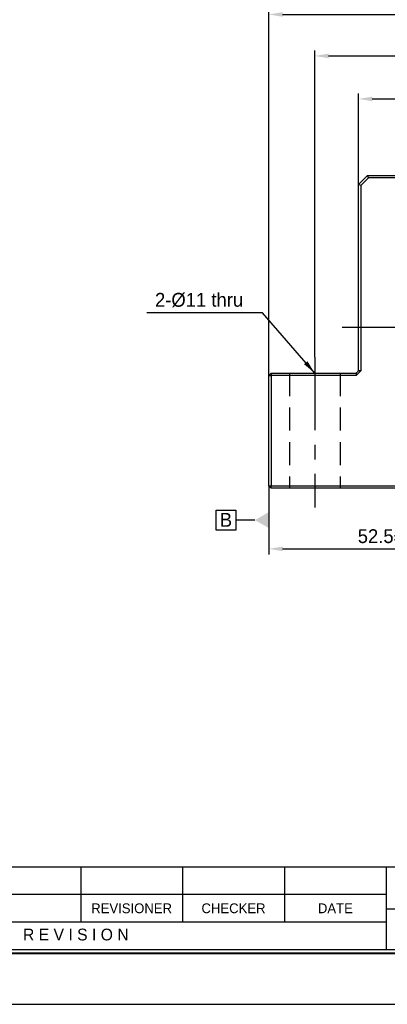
# Model space of a CAD drawing. Header units: millimetres. Extents: x -20 to 486, y 18 to 376.
# Tile 2 of 3: x 151 to 231, y 18 to 232. Entities that reach past the tile are written whole.
import ezdxf
from ezdxf.enums import TextEntityAlignment as Align

# ---------------------------------------------------------------- set-up
doc = ezdxf.new("R2010")
doc.units = ezdxf.units.MM
doc.linetypes.add('CENTER', pattern=[50.800000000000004, 31.75, -6.35, 6.35, -6.35])
doc.linetypes.add('DASHED', pattern=[0.75, 0.5, -0.25])
doc.layers.get('0').update_dxf_attribs({"linetype": 'CONTINUOUS'})
doc.layers.get('DEFPOINTS').update_dxf_attribs({"linetype": 'CONTINUOUS'})
for name, color, linetype in [('center', 1, 'CENTER'), ('hidden', 2, 'DASHED'), ('OUTLINE', 7, 'CONTINUOUS')]:
    doc.layers.add(name, color=color, linetype=linetype)
doc.dimstyles.get("Standard").update_dxf_attribs({"dimtxt": 3, "dimasz": 3, "dimexe": 1.2, "dimexo": 0, "dimgap": 1.2, "dimtad": 1, "dimdec": 3, "dimzin": 11, "dimdsep": 46, "dimtxsty": 'Standard', "dimcen": 0, "dimclrd": 5, "dimclre": 5, "dimclrt": 3, "dimadec": 0, "dimazin": 0, "dimtfac": 0.6, "dimtdec": 3, "dimtmove": 0, "dimatfit": 3, "dimfxl": 1.25, "dimtolj": 1, "dimtzin": 11, "dimarcsym": 0})

# ---------------------------------------------------------------- blocks, each defined once
blk = doc.blocks.new('란표제')
for p, q in [((160, 17.5), (62, 17.5)), ((107.9999999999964, 17.5), (107.9999999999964, 10.5)), ((121, 17.5), (121, 10.5)), ((134, 17.5), (134, 10.5)), ((147, 17.5), (147, 7)), ((147, 14), (62, 14)), ((147, 12.20000000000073), (160, 12.20000000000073)), ((147, 10.5), (62, 10.5)), ((0, 0), (296.9999999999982, 0))]:
    blk.add_line(p, q)
at = {"const_width": 0.25}
blk.add_lwpolyline([(290.5000000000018, 6.5), (290.5000000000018, 203.5), (10, 203.5), (10, 6.5)], close=True, dxfattribs=at)
blk.add_lwpolyline([(290, 7), (290, 203), (10.49999999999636, 203), (10.49999999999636, 7)], close=True)
for s, height, p in [('REVISIONER', 1.25, (114.5, 12.25)), ('CHECKER', 1.25, (127.5, 12.25)), ('DATE', 1.25, (140.5, 12.25)), ('R E V I S I O N', 1.5, (107.3763194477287, 8.901732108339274))]:
    blk.add_text(s, height=height).set_placement(p, align=Align.MIDDLE_CENTER)
at = {"ltscale": 0.5}
for tag, p, height in [('TITLE', (237.1657184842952, 24.40589700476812), 2.5), ('도번', (251.1811757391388, 15.6424327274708), 2.5), ('SCALE', (253.7810780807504, 9.55250166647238), 1.2), ('DATE', (277.0199167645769, 9.511328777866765), 1.2)]:
    blk.add_attdef(tag, p, '', height=height, dxfattribs=at)
for tag, p in [('필렛', (179.25, 10.89999999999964)), ('모따기', (179.25, 8.299999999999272))]:
    blk.add_attdef(tag, text='', height=1.15).set_placement(p, align=Align.MIDDLE_LEFT)
blk = doc.blocks.new('*D14')
at = {"layer": 'DEFPOINTS', "color": 0}
for p in [(290.6815485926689, 214.9908416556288), (224.6815489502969, 196.3557718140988), (290.6815485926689, 196.3557718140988)]:
    blk.add_point(p, dxfattribs=at)
at = {"layer": 'OUTLINE', "color": 5, "lineweight": -2}
for p, q in [((224.6815489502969, 196.3557718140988), (224.6815489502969, 216.1908416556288)), ((227.6815489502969, 214.9908416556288), (287.6815485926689, 214.9908416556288)), ((290.6815485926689, 196.3557718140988), (290.6815485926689, 216.1908416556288))]:
    blk.add_line(p, q, dxfattribs=at)
at = {"layer": 'OUTLINE', "color": 5}
for points in [[(227.6815489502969, 215.4908416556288), (227.6815489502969, 214.4908416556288), (224.6815489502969, 214.9908416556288)], [(287.6815485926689, 214.4908416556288), (287.6815485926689, 215.4908416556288), (290.6815485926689, 214.9908416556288)]]:
    blk.add_solid(points, dxfattribs=at)
at = {"layer": 'OUTLINE', "color": 3, "insert": (257.6815487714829, 217.7287910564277), "char_height": 3, "attachment_point": 5}
blk.add_mtext('\\A1;66', dxfattribs=at)
blk = doc.blocks.new('*D15')
at = {"layer": 'DEFPOINTS', "color": 0}
for p in [(300.1815487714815, 224.3392313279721), (215.181548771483, 158.8314879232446), (300.1815487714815, 158.8314879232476)]:
    blk.add_point(p, dxfattribs=at)
at = {"layer": 'OUTLINE', "color": 5, "lineweight": -2}
for p, q in [((215.181548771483, 158.8314879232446), (215.181548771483, 225.5392313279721)), ((300.1815487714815, 158.8314879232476), (300.1815487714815, 225.5392313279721)), ((218.181548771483, 224.3392313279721), (297.1815487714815, 224.3392313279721))]:
    blk.add_line(p, q, dxfattribs=at)
at = {"layer": 'OUTLINE', "color": 5}
for points in [[(218.181548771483, 224.8392313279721), (218.181548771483, 223.8392313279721), (215.181548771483, 224.3392313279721)], [(297.1815487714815, 223.8392313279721), (297.1815487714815, 224.8392313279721), (300.1815487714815, 224.3392313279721)]]:
    blk.add_solid(points, dxfattribs=at)
at = {"layer": 'OUTLINE', "color": 3, "insert": (257.6815487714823, 227.077180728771), "char_height": 3, "attachment_point": 5}
blk.add_mtext('\\A1;85', dxfattribs=at)
blk = doc.blocks.new('*D16')
at = {"layer": 'DEFPOINTS', "color": 0}
for p in [(310.1815471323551, 233.3605402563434), (205.1815504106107, 154.8557724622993), (310.1815471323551, 154.8557724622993)]:
    blk.add_point(p, dxfattribs=at)
at = {"layer": 'OUTLINE', "color": 5, "lineweight": -2}
for p, q in [((205.1815504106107, 154.8557724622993), (205.1815504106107, 234.5605402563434)), ((310.1815471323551, 154.8557724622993), (310.1815471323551, 234.5605402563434)), ((208.1815504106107, 233.3605402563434), (307.1815471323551, 233.3605402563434))]:
    blk.add_line(p, q, dxfattribs=at)
at = {"layer": 'OUTLINE', "color": 5}
for points in [[(208.1815504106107, 233.8605402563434), (208.1815504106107, 232.8605402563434), (205.1815504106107, 233.3605402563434)], [(307.1815471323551, 232.8605402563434), (307.1815471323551, 233.8605402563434), (310.1815471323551, 233.3605402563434)]]:
    blk.add_solid(points, dxfattribs=at)
at = {"layer": 'OUTLINE', "color": 3, "insert": (257.6815487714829, 236.1024843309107), "char_height": 3, "attachment_point": 5}
blk.add_mtext('\\A1;105', dxfattribs=at)
blk = doc.blocks.new('*D20')
at = {"layer": 'DEFPOINTS', "color": 0}
for p in [(205.1815487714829, 130.8557723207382), (257.6815487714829, 125.6979970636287), (257.6815487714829, 117.1478580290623)]:
    blk.add_point(p, dxfattribs=at)
at = {"layer": 'OUTLINE', "color": 5, "lineweight": -2}
for p, q in [((205.1815487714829, 130.8557723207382), (205.1815487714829, 115.9478580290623)), ((257.6815487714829, 125.6979970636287), (257.6815487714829, 115.9478580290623)), ((208.1815487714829, 117.1478580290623), (254.6815487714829, 117.1478580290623))]:
    blk.add_line(p, q, dxfattribs=at)
at = {"layer": 'OUTLINE', "color": 5}
for points in [[(208.1815487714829, 117.6478580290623), (208.1815487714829, 116.6478580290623), (205.1815487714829, 117.1478580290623)], [(254.6815487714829, 116.6478580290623), (254.6815487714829, 117.6478580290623), (257.6815487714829, 117.1478580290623)]]:
    blk.add_solid(points, dxfattribs=at)
at = {"layer": 'OUTLINE', "color": 3, "insert": (231.4315487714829, 119.8858074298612), "char_height": 3, "attachment_point": 5}
blk.add_mtext('\\A1;52.5{\\H1.800000;%%p0.02}', dxfattribs=at)
blk = doc.blocks.new('_DatumFilled')
at = {"color": 0, "linetype": 'ByBlock'}
blk.add_solid([(0, 0.57735027), (-1, 0), (0, -0.57735027)], dxfattribs=at)

msp = doc.modelspace()

# ---------------------------------------------------------------- linework, layer by layer
at = {"layer": 'center', "ltscale": 0.5}
for p, q in [((221.1329769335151, 165.3557723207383), (294.2301206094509, 165.3557723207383)), ((215.181548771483, 158.8314879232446), (215.181548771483, 126.1515704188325))]:
    msp.add_line(p, q, dxfattribs=at)
at = {"layer": 'hidden', "ltscale": 10}
for p, q in [((209.6815487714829, 155.3557725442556), (209.6815487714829, 130.3557721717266)), ((220.6815487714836, 155.3557725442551), (220.6815487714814, 130.3557721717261))]:
    msp.add_line(p, q, dxfattribs=at)
at = {"layer": 'OUTLINE'}
for p, q in [((224.6815487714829, 196.3557723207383), (226.6815487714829, 198.3557723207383)), ((226.8886555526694, 197.8557723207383), (225.1815487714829, 196.1486655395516)), ((226.8886555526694, 197.8557723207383), (226.6815487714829, 198.3557723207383)), ((226.6815487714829, 198.3557723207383), (288.6815487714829, 198.3557723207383)), ((288.4744419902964, 197.8557723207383), (226.8886555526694, 197.8557723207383)), ((224.6815487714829, 155.8557723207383), (224.6815487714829, 196.3557723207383)), ((225.1815487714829, 196.1486655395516), (224.6815487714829, 196.3557723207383)), ((225.1815487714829, 196.1486655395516), (225.1815487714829, 155.8557723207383)), ((205.1815487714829, 154.8557723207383), (205.6815487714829, 155.3557723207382)), ((205.1815487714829, 154.8557723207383), (205.6815487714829, 154.8557723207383)), ((205.1815487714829, 130.8557723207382), (205.1815487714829, 154.8557723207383)), ((205.6815487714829, 155.3557723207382), (205.6815487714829, 154.8557723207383)), ((205.6815487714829, 155.3557723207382), (224.1815487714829, 155.3557723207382)), ((205.6815487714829, 154.8557723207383), (205.6815487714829, 130.8557723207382)), ((224.1815487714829, 154.8557723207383), (205.6815487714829, 154.8557723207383)), ((224.1815487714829, 155.3557723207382), (224.6815487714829, 155.8557723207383)), ((224.1815487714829, 154.8557723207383), (224.6815487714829, 155.3557723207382)), ((224.1815487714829, 155.3557723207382), (224.1815487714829, 154.8557723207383)), ((224.6815487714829, 155.3557723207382), (225.1815487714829, 155.8557723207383)), ((225.1815487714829, 155.8557723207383), (224.6815487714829, 155.8557723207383)), ((205.1815487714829, 130.8557723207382), (205.6815487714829, 130.8557723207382)), ((205.6815487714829, 130.3557723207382), (205.1815487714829, 130.8557723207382)), ((205.6815487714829, 130.8557723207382), (309.6815487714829, 130.8557723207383)), ((205.6815487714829, 130.3557723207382), (205.6815487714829, 130.8557723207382)), ((309.6815487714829, 130.3557723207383), (205.6815487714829, 130.3557723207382))]:
    msp.add_line(p, q, dxfattribs=at)
at = {"layer": 'OUTLINE', "color": 5, "ltscale": 0.5}
msp.add_lwpolyline([(198.0238661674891, 121.2418151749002), (193.7038661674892, 121.2418151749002), (193.7038661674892, 125.5618151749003), (198.0238661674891, 125.5618151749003)], close=True, dxfattribs=at)
msp.add_lwpolyline([(202.1815487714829, 123.4018151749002), (198.0238661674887, 123.4018151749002)], dxfattribs=at)

# ---------------------------------------------------------------- block references
at = {"ltscale": 5, "xscale": 1.70456781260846, "yscale": 1.70456781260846, "zscale": 1.70456781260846}
msp.add_blockref('란표제', (-19.82668992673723, 18.09891463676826), dxfattribs=at)
at = {"layer": 'OUTLINE', "color": 5, "ltscale": 0.5, "xscale": -3, "yscale": 3, "zscale": 3, "rotation": 180}
msp.add_blockref('_DatumFilled', (205.1815487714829, 123.4018151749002), dxfattribs=at)

# ---------------------------------------------------------------- texts
at = {"layer": 'OUTLINE', "color": 3, "insert": (199.6060634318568, 169.6912986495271), "char_height": 3, "attachment_point": 9}
msp.add_mtext('\\A1;2-%%c11 thru', dxfattribs=at)
at = {"layer": 'OUTLINE', "color": 3, "ltscale": 0.5, "insert": (197.2003955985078, 121.9549218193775), "char_height": 3, "attachment_point": 9}
msp.add_mtext('\\A1;B', dxfattribs=at)

# ---------------------------------------------------------------- dimensions: what is measured, and where the dimension line sits
at = {"layer": 'OUTLINE'}
for base, p1, p2, picture, middle in [((310.1815471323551, 233.3605402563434), (205.1815504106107, 154.8557724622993), (310.1815471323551, 154.8557724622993), '*D16', (257.6815487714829, 236.1024843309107)), ((300.1815487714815, 224.3392313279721), (215.181548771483, 158.8314879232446), (300.1815487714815, 158.8314879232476), '*D15', (257.6815487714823, 227.077180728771)), ((290.6815485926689, 214.9908416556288), (224.6815489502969, 196.3557718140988), (290.6815485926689, 196.3557718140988), '*D14', (257.6815487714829, 217.7287910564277))]:
    dim = msp.add_linear_dim(base=base, p1=p1, p2=p2, dimstyle='Standard', dxfattribs=at)
    dim.commit()
    dim.dimension.update_dxf_attribs({"geometry": picture, "text_midpoint": middle})
dim = msp.add_linear_dim(base=(257.6815487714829, 117.1478580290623), p1=(205.1815487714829, 130.8557723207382), p2=(257.6815487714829, 125.6979970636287), dimstyle='Standard', override={"dimgap": 1.2, "dimtol": 1, "dimlim": 0, "dimtp": 0.02, "dimtm": 0.02}, dxfattribs=at)
dim.commit()
dim.dimension.update_dxf_attribs({"geometry": '*D20', "text_midpoint": (231.4315487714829, 119.8858074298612)})

# ---------------------------------------------------------------- leaders
at = {"layer": 'OUTLINE', "annotation_type": 0, "has_hookline": 1, "hookline_direction": 1, "text_width": 20.92410119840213}
msp.add_leader([(215.181548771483, 155.3557723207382), (203.8060634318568, 168.4912986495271), (200.8060634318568, 168.4912986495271)], dimstyle='Standard', dxfattribs=at)

doc.saveas('drawing.dxf')
